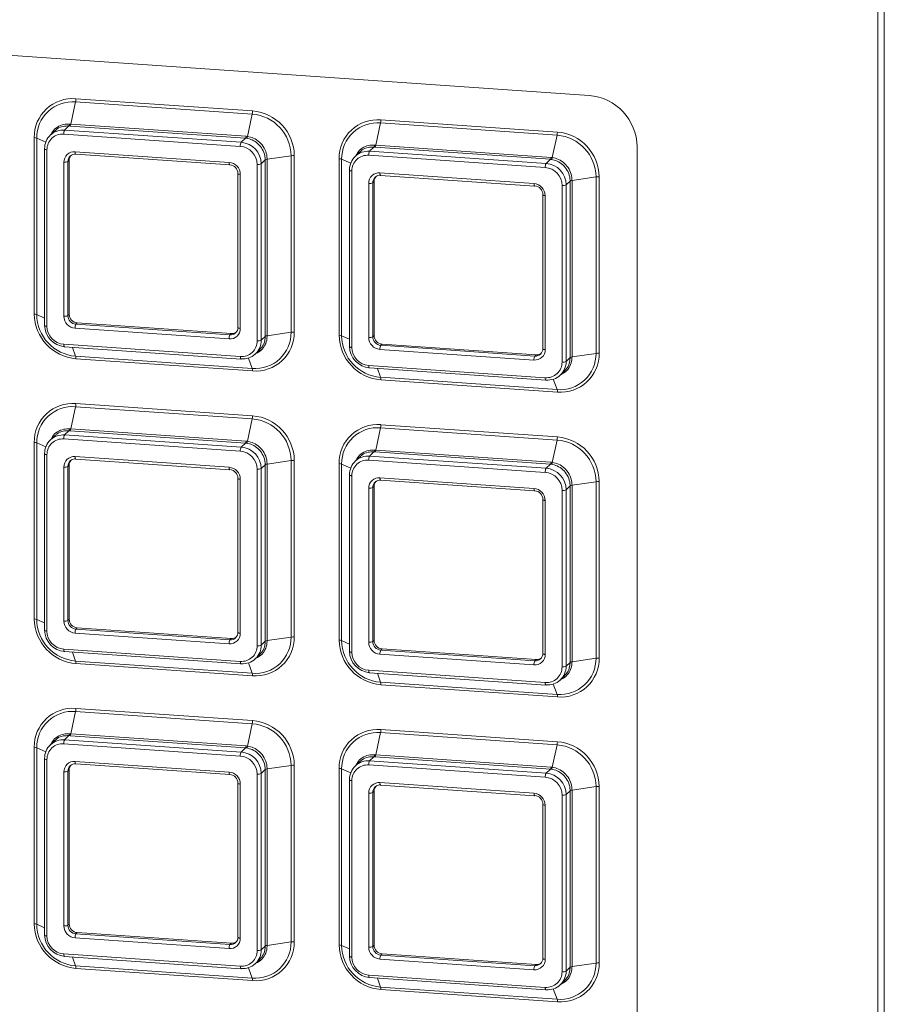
# Paper-space layout 'Sheet4' of a CAD drawing. Header units: millimetres. Extents: x 5 to 415, y 5 to 292.
# Tile 8 of 9: x 327 to 353, y 218 to 248. Entities that reach past the tile are written whole.
import ezdxf

# ---------------------------------------------------------------- set-up
doc = ezdxf.new("R2010")
doc.units = ezdxf.units.MM

psp = doc.layouts.new('Sheet4')

# ---------------------------------------------------------------- linework, layer by layer
at = {"color": 7, "linetype": 'Continuous', "lineweight": 15}
for p, q in [((352.688, 192.458), (352.688, 257.658)), ((352.494, 192.27), (352.494, 257.47)), ((343.801, 245.758), (317.721, 247.566)), ((328.351, 245.563), (328.209, 244.892)), ((333.664, 245.194), (328.351, 245.563)), ((328.361, 245.657), (333.673, 245.289)), ((333.664, 245.194), (333.521, 244.522)), ((328.15, 244.837), (328.02, 244.712)), ((328.186, 244.834), (328.15, 244.837)), ((328.177, 244.894), (328.209, 244.892)), ((333.462, 244.468), (328.186, 244.834)), ((328.209, 244.892), (333.485, 244.526)), ((337.528, 244.926), (337.385, 244.255)), ((342.84, 244.558), (337.528, 244.926)), ((337.537, 245.021), (342.85, 244.652)), ((327.722, 244.689), (327.586, 244.558)), ((333.307, 244.222), (327.995, 244.591)), ((328.02, 244.712), (333.333, 244.344)), ((342.84, 244.558), (342.697, 243.886)), ((327.103, 239.174), (327.103, 244.487)), ((327.179, 244.472), (327.179, 239.159)), ((333.462, 244.468), (333.333, 244.344)), ((337.353, 244.258), (337.385, 244.255)), ((337.385, 244.255), (342.661, 243.889)), ((327.413, 244.144), (327.413, 238.831)), ((327.487, 244.119), (327.487, 238.806)), ((328.333, 244.06), (332.969, 243.738)), ((328.352, 243.985), (332.988, 243.664)), ((334.836, 243.941), (334.114, 243.833)), ((334.836, 238.628), (334.836, 243.941)), ((334.931, 243.944), (334.931, 238.631)), ((336.898, 244.053), (336.763, 243.922)), ((342.483, 243.586), (337.171, 243.954)), ((337.326, 244.201), (337.197, 244.076)), ((337.197, 244.076), (342.509, 243.707)), ((337.362, 244.198), (337.326, 244.201)), ((342.638, 243.832), (337.362, 244.198)), ((345.25, 208.952), (345.25, 244.208)), ((327.995, 239.109), (327.995, 243.745)), ((328.156, 243.801), (328.117, 243.764)), ((328.117, 243.764), (328.117, 239.127)), ((328.156, 243.801), (328.156, 239.165)), ((333.814, 238.367), (333.814, 243.68)), ((334.056, 243.813), (333.937, 243.698)), ((333.937, 243.698), (333.937, 238.386)), ((334.056, 238.501), (334.056, 243.813)), ((334.114, 243.833), (334.114, 238.52)), ((336.28, 238.538), (336.28, 243.851)), ((336.356, 243.835), (336.356, 238.523)), ((342.638, 243.832), (342.509, 243.707)), ((333.233, 243.402), (333.233, 238.765)), ((333.307, 243.377), (333.307, 238.74)), ((336.59, 243.507), (336.59, 238.195)), ((336.664, 243.482), (336.664, 238.17)), ((337.509, 243.424), (342.145, 243.102)), ((337.528, 243.349), (342.164, 243.027)), ((337.171, 238.473), (337.171, 243.109)), ((337.332, 243.165), (337.293, 243.127)), ((337.293, 243.127), (337.293, 238.491)), ((337.332, 243.165), (337.332, 238.528)), ((342.991, 237.731), (342.991, 243.043)), ((343.232, 243.177), (343.113, 243.062)), ((343.113, 243.062), (343.113, 237.749)), ((343.232, 237.864), (343.232, 243.177)), ((344.012, 243.304), (343.291, 243.197)), ((343.291, 243.197), (343.291, 237.884)), ((344.012, 237.992), (344.012, 243.304)), ((344.107, 243.308), (344.107, 237.995)), ((342.409, 242.766), (342.409, 238.129)), ((342.483, 242.741), (342.483, 238.104)), ((328.156, 239.165), (328.117, 239.127)), ((328.397, 238.906), (328.359, 238.869)), ((328.397, 238.906), (333.034, 238.585)), ((332.969, 238.426), (328.333, 238.747)), ((328.359, 238.869), (332.995, 238.547)), ((334.836, 238.628), (334.114, 238.52)), ((333.034, 238.585), (332.995, 238.547)), ((334.056, 238.501), (333.937, 238.386)), ((337.332, 238.528), (337.293, 238.491)), ((327.995, 238.264), (333.307, 237.895)), ((328.014, 238.189), (333.326, 237.821)), ((333.767, 237.978), (333.889, 238.096)), ((342.145, 237.789), (337.509, 238.111)), ((337.574, 238.27), (337.535, 238.233)), ((337.535, 238.233), (342.171, 237.911)), ((337.574, 238.27), (342.21, 237.949)), ((328.351, 237.906), (333.664, 237.537)), ((333.673, 237.461), (328.361, 237.83)), ((342.21, 237.949), (342.171, 237.911)), ((343.232, 237.864), (343.113, 237.749)), ((344.012, 237.992), (343.291, 237.884)), ((337.171, 237.627), (342.483, 237.259)), ((337.19, 237.553), (342.502, 237.184)), ((342.944, 237.342), (343.066, 237.46)), ((337.528, 237.27), (342.84, 236.901)), ((342.85, 236.825), (337.537, 237.193)), ((328.351, 236.386), (328.209, 235.715)), ((333.664, 236.018), (328.351, 236.386)), ((328.361, 236.481), (333.673, 236.112)), ((333.664, 236.018), (333.521, 235.346)), ((328.15, 235.661), (328.02, 235.536)), ((328.186, 235.658), (328.15, 235.661)), ((328.177, 235.718), (328.209, 235.715)), ((333.462, 235.292), (328.186, 235.658)), ((328.209, 235.715), (333.485, 235.349)), ((337.528, 235.75), (337.385, 235.079)), ((342.84, 235.381), (337.528, 235.75)), ((337.537, 235.844), (342.85, 235.476)), ((327.722, 235.513), (327.586, 235.382)), ((333.307, 235.046), (327.995, 235.414)), ((328.02, 235.536), (333.333, 235.167)), ((342.84, 235.381), (342.697, 234.709)), ((327.103, 229.998), (327.103, 235.311)), ((327.179, 235.296), (327.179, 229.983)), ((333.462, 235.292), (333.333, 235.167)), ((337.353, 235.082), (337.385, 235.079)), ((337.385, 235.079), (342.661, 234.713)), ((327.413, 234.967), (327.413, 229.655)), ((327.487, 234.942), (327.487, 229.63)), ((328.333, 234.884), (332.969, 234.562)), ((328.352, 234.809), (332.988, 234.487)), ((334.836, 234.765), (334.114, 234.657)), ((334.836, 229.452), (334.836, 234.765)), ((334.931, 234.768), (334.931, 229.455)), ((336.898, 234.877), (336.763, 234.745)), ((342.483, 234.409), (337.171, 234.778)), ((337.326, 235.024), (337.197, 234.899)), ((337.197, 234.899), (342.509, 234.531)), ((337.362, 235.022), (337.326, 235.024)), ((342.638, 234.656), (337.362, 235.022)), ((327.995, 229.933), (327.995, 234.569)), ((328.156, 234.625), (328.117, 234.587)), ((328.117, 234.587), (328.117, 229.951)), ((328.156, 234.625), (328.156, 229.988)), ((333.814, 229.191), (333.814, 234.504)), ((334.056, 234.637), (333.937, 234.522)), ((333.937, 234.522), (333.937, 229.209)), ((334.056, 229.324), (334.056, 234.637)), ((334.114, 234.657), (334.114, 229.344)), ((336.28, 229.362), (336.28, 234.674)), ((336.356, 234.659), (336.356, 229.347)), ((342.638, 234.656), (342.509, 234.531)), ((333.233, 234.226), (333.233, 229.589)), ((333.307, 234.201), (333.307, 229.564)), ((336.59, 234.331), (336.59, 229.018)), ((336.664, 234.306), (336.664, 228.993)), ((337.509, 234.247), (342.145, 233.926)), ((337.528, 234.173), (342.164, 233.851)), ((337.171, 229.296), (337.171, 233.933)), ((337.332, 233.988), (337.293, 233.951)), ((337.293, 233.951), (337.293, 229.315)), ((337.332, 233.988), (337.332, 229.352)), ((342.991, 228.555), (342.991, 233.867)), ((343.232, 234.001), (343.113, 233.885)), ((343.113, 233.885), (343.113, 228.573)), ((343.232, 228.688), (343.232, 234.001)), ((344.012, 234.128), (343.291, 234.02)), ((343.291, 234.02), (343.291, 228.708)), ((344.012, 228.816), (344.012, 234.128)), ((344.107, 234.131), (344.107, 228.819)), ((342.409, 233.589), (342.409, 228.953)), ((342.483, 233.564), (342.483, 228.928)), ((328.156, 229.988), (328.117, 229.951)), ((328.397, 229.73), (328.359, 229.693)), ((328.397, 229.73), (333.034, 229.409)), ((332.969, 229.25), (328.333, 229.571)), ((328.359, 229.693), (332.995, 229.371)), ((333.034, 229.409), (332.995, 229.371)), ((334.836, 229.452), (334.114, 229.344)), ((334.056, 229.324), (333.937, 229.209)), ((337.332, 229.352), (337.293, 229.315)), ((327.995, 229.087), (333.307, 228.719)), ((328.014, 229.013), (333.326, 228.644)), ((333.767, 228.802), (333.889, 228.92)), ((342.145, 228.613), (337.509, 228.935)), ((337.574, 229.094), (337.535, 229.056)), ((337.535, 229.056), (342.171, 228.735)), ((337.574, 229.094), (342.21, 228.772)), ((344.012, 228.816), (343.291, 228.708)), ((328.351, 228.73), (333.664, 228.361)), ((333.673, 228.285), (328.361, 228.653)), ((342.21, 228.772), (342.171, 228.735)), ((343.232, 228.688), (343.113, 228.573)), ((337.171, 228.451), (342.483, 228.083)), ((337.19, 228.376), (342.502, 228.008)), ((342.944, 228.165), (343.066, 228.283)), ((337.528, 228.093), (342.84, 227.725)), ((342.85, 227.649), (337.537, 228.017)), ((328.351, 227.21), (328.209, 226.539)), ((333.664, 226.842), (328.351, 227.21)), ((328.361, 227.305), (333.673, 226.936)), ((333.664, 226.842), (333.521, 226.169)), ((328.15, 226.484), (328.02, 226.36)), ((328.186, 226.482), (328.15, 226.484)), ((328.177, 226.542), (328.209, 226.539)), ((333.462, 226.116), (328.186, 226.482)), ((328.209, 226.539), (333.485, 226.173)), ((337.528, 226.574), (337.385, 225.903)), ((342.84, 226.205), (337.528, 226.574)), ((337.537, 226.668), (342.85, 226.3)), ((327.722, 226.337), (327.586, 226.205)), ((333.307, 225.87), (327.995, 226.238)), ((328.02, 226.36), (333.333, 225.991)), ((342.84, 226.205), (342.697, 225.533)), ((327.103, 220.822), (327.103, 226.134)), ((327.179, 226.119), (327.179, 220.807)), ((333.462, 226.116), (333.333, 225.991)), ((337.353, 225.905), (337.385, 225.903)), ((337.385, 225.903), (342.661, 225.537)), ((327.413, 225.791), (327.413, 220.478)), ((327.487, 225.766), (327.487, 220.453)), ((328.333, 225.707), (332.969, 225.386)), ((328.352, 225.633), (332.988, 225.311)), ((334.836, 225.588), (334.114, 225.48)), ((334.836, 220.276), (334.836, 225.588)), ((334.931, 225.591), (334.931, 220.279)), ((336.898, 225.7), (336.763, 225.569)), ((342.483, 225.233), (337.171, 225.602)), ((337.326, 225.848), (337.197, 225.723)), ((337.197, 225.723), (342.509, 225.355)), ((337.362, 225.845), (337.326, 225.848)), ((342.638, 225.479), (337.362, 225.845)), ((327.995, 220.756), (327.995, 225.393)), ((328.156, 225.449), (328.117, 225.411)), ((328.117, 225.411), (328.117, 220.775)), ((328.156, 225.449), (328.156, 220.812)), ((333.814, 220.015), (333.814, 225.327)), ((334.056, 225.461), (333.937, 225.346)), ((333.937, 225.346), (333.937, 220.033)), ((334.056, 220.148), (334.056, 225.461)), ((334.114, 225.48), (334.114, 220.168)), ((336.28, 220.185), (336.28, 225.498)), ((336.356, 225.483), (336.356, 220.17)), ((342.638, 225.479), (342.509, 225.355)), ((333.233, 225.049), (333.233, 220.413)), ((333.307, 225.024), (333.307, 220.388)), ((336.59, 225.155), (336.59, 219.842)), ((336.664, 225.13), (336.664, 219.817)), ((337.509, 225.071), (342.145, 224.749)), ((337.528, 224.996), (342.164, 224.675)), ((337.171, 220.12), (337.171, 224.756)), ((337.332, 224.812), (337.293, 224.775)), ((337.293, 224.775), (337.293, 220.138)), ((337.332, 224.812), (337.332, 220.176)), ((342.991, 219.378), (342.991, 224.691)), ((343.232, 224.824), (343.113, 224.709)), ((343.113, 224.709), (343.113, 219.397)), ((343.232, 219.512), (343.232, 224.824)), ((344.012, 224.952), (343.291, 224.844)), ((343.291, 224.844), (343.291, 219.531)), ((344.012, 219.639), (344.012, 224.952)), ((344.107, 224.955), (344.107, 219.642)), ((342.409, 224.413), (342.409, 219.777)), ((342.483, 224.388), (342.483, 219.752)), ((328.156, 220.812), (328.117, 220.775)), ((328.397, 220.554), (328.359, 220.516)), ((328.359, 220.516), (332.995, 220.195)), ((328.397, 220.554), (333.034, 220.232)), ((332.969, 220.073), (328.333, 220.395)), ((333.034, 220.232), (332.995, 220.195)), ((334.836, 220.276), (334.114, 220.168)), ((334.056, 220.148), (333.937, 220.033)), ((337.332, 220.176), (337.293, 220.138)), ((327.995, 219.911), (333.307, 219.543)), ((328.014, 219.836), (333.326, 219.468)), ((333.767, 219.625), (333.889, 219.743)), ((342.145, 219.437), (337.509, 219.758)), ((337.574, 219.918), (337.535, 219.88)), ((337.535, 219.88), (342.171, 219.558)), ((337.574, 219.918), (342.21, 219.596)), ((344.012, 219.639), (343.291, 219.531)), ((328.351, 219.553), (333.664, 219.185)), ((333.673, 219.109), (328.361, 219.477)), ((342.21, 219.596), (342.171, 219.558)), ((343.232, 219.512), (343.113, 219.397)), ((337.171, 219.275), (342.483, 218.906)), ((337.19, 219.2), (342.502, 218.832)), ((342.944, 218.989), (343.066, 219.107)), ((337.528, 218.917), (342.84, 218.548)), ((342.85, 218.472), (337.537, 218.841))]:
    psp.add_line(p, q, dxfattribs=at)
at = {"color": 8, "linetype": 'Continuous', "lineweight": 15}
for p, q in [((327.179, 244.472), (327.452, 244.35)), ((336.356, 243.835), (336.628, 243.713)), ((327.179, 239.159), (327.413, 239.054)), ((336.356, 238.523), (336.59, 238.418)), ((328.351, 237.906), (328.255, 238.172)), ((333.664, 237.537), (333.551, 237.849)), ((337.528, 237.27), (337.431, 237.536)), ((342.84, 236.901), (342.727, 237.213)), ((327.179, 235.296), (327.452, 235.173)), ((336.356, 234.659), (336.628, 234.537)), ((327.179, 229.983), (327.413, 229.878)), ((336.356, 229.347), (336.59, 229.242)), ((328.351, 228.73), (328.255, 228.996)), ((333.664, 228.361), (333.551, 228.673)), ((337.528, 228.093), (337.431, 228.36)), ((342.84, 227.725), (342.727, 228.037)), ((327.179, 226.119), (327.452, 225.997)), ((336.356, 225.483), (336.628, 225.361)), ((327.179, 220.807), (327.413, 220.702)), ((336.356, 220.17), (336.59, 220.065)), ((328.351, 219.553), (328.255, 219.82)), ((333.664, 219.185), (333.551, 219.497)), ((337.528, 218.917), (337.431, 219.183)), ((342.84, 218.548), (342.727, 218.86))]:
    psp.add_line(p, q, dxfattribs=at)
at = {"color": 7, "linetype": 'Continuous', "lineweight": 15, "flags": 128}
for points in [[(327.417, 244.15), (327.414, 244.145), (327.413, 244.144)], [(332.988, 243.664), (332.99, 243.664), (332.995, 243.667)], [(333.236, 243.409), (333.233, 243.404), (333.233, 243.402)], [(336.593, 243.514), (336.59, 243.509), (336.59, 243.507)], [(342.164, 243.027), (342.166, 243.027), (342.171, 243.03)], [(342.413, 242.772), (342.41, 242.767), (342.409, 242.766)], [(333.326, 237.821), (333.328, 237.821), (333.333, 237.824)], [(342.502, 237.184), (342.504, 237.184), (342.509, 237.187)], [(327.417, 234.974), (327.414, 234.969), (327.413, 234.967)], [(332.988, 234.487), (332.99, 234.488), (332.995, 234.491)], [(333.236, 234.232), (333.233, 234.227), (333.233, 234.226)], [(336.593, 234.338), (336.59, 234.333), (336.59, 234.331)], [(342.164, 233.851), (342.166, 233.851), (342.171, 233.854)], [(342.413, 233.596), (342.41, 233.591), (342.409, 233.589)], [(333.326, 228.644), (333.328, 228.644), (333.333, 228.647)], [(342.502, 228.008), (342.504, 228.008), (342.509, 228.011)], [(327.413, 225.791), (327.414, 225.793), (327.417, 225.798)], [(332.988, 225.311), (332.99, 225.311), (332.995, 225.314)], [(333.236, 225.056), (333.233, 225.051), (333.233, 225.049)], [(336.593, 225.161), (336.59, 225.156), (336.59, 225.155)], [(342.164, 224.675), (342.166, 224.675), (342.171, 224.678)], [(342.413, 224.42), (342.41, 224.415), (342.409, 224.413)], [(333.333, 219.471), (333.328, 219.468), (333.326, 219.468)], [(342.502, 218.832), (342.504, 218.832), (342.509, 218.835)]]:
    psp.add_lwpolyline(points, dxfattribs=at)
at = {"color": 8, "linetype": 'Continuous', "lineweight": 15, "flags": 128}
for points in [[(327.413, 244.144), (327.414, 244.14), (327.419, 244.135), (327.427, 244.131), (327.438, 244.127), (327.452, 244.123), (327.469, 244.12), (327.487, 244.119)], [(328.333, 244.06), (328.333, 244.042), (328.335, 244.025), (328.337, 244.011), (328.34, 243.999), (328.344, 243.991), (328.349, 243.986), (328.352, 243.985)], [(332.969, 243.738), (332.97, 243.72), (332.971, 243.703), (332.973, 243.689), (332.977, 243.677), (332.981, 243.669), (332.985, 243.665), (332.988, 243.664)], [(333.233, 243.402), (333.234, 243.399), (333.238, 243.394), (333.246, 243.389), (333.258, 243.385), (333.272, 243.381), (333.289, 243.379), (333.307, 243.377)], [(336.59, 243.507), (336.591, 243.504), (336.595, 243.499), (336.603, 243.494), (336.614, 243.49), (336.629, 243.487), (336.645, 243.484), (336.664, 243.482)], [(337.509, 243.424), (337.509, 243.405), (337.511, 243.389), (337.513, 243.374), (337.517, 243.363), (337.52, 243.354), (337.525, 243.35), (337.528, 243.349)], [(342.145, 243.102), (342.146, 243.084), (342.147, 243.067), (342.15, 243.053), (342.153, 243.041), (342.157, 243.033), (342.161, 243.028), (342.164, 243.027)], [(342.409, 242.766), (342.41, 242.762), (342.415, 242.757), (342.423, 242.753), (342.434, 242.748), (342.448, 242.745), (342.465, 242.742), (342.483, 242.741)], [(327.413, 238.831), (327.414, 238.828), (327.419, 238.823), (327.427, 238.818), (327.438, 238.814), (327.452, 238.81), (327.469, 238.808), (327.487, 238.806)], [(333.233, 238.765), (333.234, 238.762), (333.238, 238.757), (333.246, 238.753), (333.258, 238.748), (333.272, 238.745), (333.289, 238.742), (333.307, 238.74)], [(327.995, 238.264), (327.995, 238.245), (327.997, 238.229), (327.999, 238.214), (328.002, 238.203), (328.006, 238.195), (328.011, 238.19), (328.014, 238.189)], [(336.59, 238.195), (336.591, 238.191), (336.595, 238.186), (336.603, 238.182), (336.614, 238.178), (336.629, 238.174), (336.645, 238.171), (336.664, 238.17)], [(342.409, 238.129), (342.41, 238.126), (342.415, 238.121), (342.423, 238.116), (342.434, 238.112), (342.448, 238.109), (342.465, 238.106), (342.483, 238.104)], [(333.307, 237.895), (333.308, 237.877), (333.309, 237.86), (333.312, 237.846), (333.315, 237.834), (333.319, 237.826), (333.323, 237.822), (333.326, 237.821)], [(337.171, 237.627), (337.171, 237.609), (337.173, 237.592), (337.175, 237.578), (337.178, 237.566), (337.182, 237.558), (337.187, 237.554), (337.19, 237.553)], [(342.483, 237.259), (342.484, 237.241), (342.485, 237.224), (342.488, 237.209), (342.491, 237.198), (342.495, 237.19), (342.499, 237.185), (342.502, 237.184)], [(327.413, 234.967), (327.414, 234.964), (327.419, 234.959), (327.427, 234.954), (327.438, 234.95), (327.452, 234.947), (327.469, 234.944), (327.487, 234.942)], [(328.333, 234.884), (328.333, 234.865), (328.335, 234.849), (328.337, 234.834), (328.34, 234.823), (328.344, 234.814), (328.349, 234.81), (328.352, 234.809)], [(332.969, 234.562), (332.97, 234.544), (332.971, 234.527), (332.973, 234.513), (332.977, 234.501), (332.981, 234.493), (332.985, 234.488), (332.988, 234.487)], [(333.233, 234.226), (333.234, 234.222), (333.238, 234.217), (333.246, 234.213), (333.258, 234.209), (333.272, 234.205), (333.289, 234.202), (333.307, 234.201)], [(336.59, 234.331), (336.591, 234.328), (336.595, 234.323), (336.603, 234.318), (336.614, 234.314), (336.629, 234.31), (336.645, 234.308), (336.664, 234.306)], [(337.509, 234.247), (337.509, 234.229), (337.511, 234.212), (337.513, 234.198), (337.517, 234.186), (337.52, 234.178), (337.525, 234.174), (337.528, 234.173)], [(342.145, 233.926), (342.146, 233.907), (342.147, 233.891), (342.15, 233.876), (342.153, 233.865), (342.157, 233.857), (342.161, 233.852), (342.164, 233.851)], [(342.409, 233.589), (342.41, 233.586), (342.415, 233.581), (342.423, 233.576), (342.434, 233.572), (342.448, 233.569), (342.465, 233.566), (342.483, 233.564)], [(327.413, 229.655), (327.414, 229.651), (327.419, 229.646), (327.427, 229.642), (327.438, 229.638), (327.452, 229.634), (327.469, 229.632), (327.487, 229.63)], [(333.233, 229.589), (333.234, 229.586), (333.238, 229.581), (333.246, 229.576), (333.258, 229.572), (333.272, 229.569), (333.289, 229.566), (333.307, 229.564)], [(327.995, 229.087), (327.995, 229.069), (327.997, 229.052), (327.999, 229.038), (328.002, 229.026), (328.006, 229.018), (328.011, 229.014), (328.014, 229.013)], [(336.59, 229.018), (336.591, 229.015), (336.595, 229.01), (336.603, 229.005), (336.614, 229.001), (336.629, 228.998), (336.645, 228.995), (336.664, 228.993)], [(342.409, 228.953), (342.41, 228.949), (342.415, 228.945), (342.423, 228.94), (342.434, 228.936), (342.448, 228.932), (342.465, 228.93), (342.483, 228.928)], [(333.307, 228.719), (333.308, 228.701), (333.309, 228.684), (333.312, 228.67), (333.315, 228.658), (333.319, 228.65), (333.323, 228.645), (333.326, 228.644)], [(337.171, 228.451), (337.171, 228.433), (337.173, 228.416), (337.175, 228.402), (337.178, 228.39), (337.182, 228.382), (337.187, 228.377), (337.19, 228.376)], [(342.483, 228.083), (342.484, 228.064), (342.485, 228.048), (342.488, 228.033), (342.491, 228.022), (342.495, 228.013), (342.499, 228.009), (342.502, 228.008)], [(327.487, 225.766), (327.469, 225.768), (327.452, 225.77), (327.438, 225.774), (327.427, 225.778), (327.419, 225.783), (327.414, 225.788), (327.413, 225.791)], [(328.333, 225.707), (328.333, 225.689), (328.335, 225.672), (328.337, 225.658), (328.34, 225.646), (328.344, 225.638), (328.349, 225.634), (328.352, 225.633)], [(332.969, 225.386), (332.97, 225.368), (332.971, 225.351), (332.973, 225.336), (332.977, 225.325), (332.981, 225.317), (332.985, 225.312), (332.988, 225.311)], [(333.233, 225.049), (333.234, 225.046), (333.238, 225.041), (333.246, 225.036), (333.258, 225.032), (333.272, 225.029), (333.289, 225.026), (333.307, 225.024)], [(336.59, 225.155), (336.591, 225.151), (336.595, 225.146), (336.603, 225.142), (336.614, 225.138), (336.629, 225.134), (336.645, 225.131), (336.664, 225.13)], [(337.509, 225.071), (337.509, 225.053), (337.511, 225.036), (337.513, 225.022), (337.517, 225.01), (337.52, 225.002), (337.525, 224.997), (337.528, 224.996)], [(342.145, 224.749), (342.146, 224.731), (342.147, 224.714), (342.15, 224.7), (342.153, 224.689), (342.157, 224.68), (342.161, 224.676), (342.164, 224.675)], [(342.409, 224.413), (342.41, 224.41), (342.415, 224.405), (342.423, 224.4), (342.434, 224.396), (342.448, 224.392), (342.465, 224.39), (342.483, 224.388)], [(327.487, 220.453), (327.469, 220.455), (327.452, 220.458), (327.438, 220.461), (327.427, 220.465), (327.419, 220.47), (327.414, 220.475), (327.413, 220.478)], [(333.233, 220.413), (333.234, 220.41), (333.238, 220.405), (333.246, 220.4), (333.258, 220.396), (333.272, 220.392), (333.289, 220.39), (333.307, 220.388)], [(336.59, 219.842), (336.591, 219.839), (336.595, 219.834), (336.603, 219.829), (336.614, 219.825), (336.629, 219.822), (336.645, 219.819), (336.664, 219.817)], [(342.409, 219.777), (342.41, 219.773), (342.415, 219.768), (342.423, 219.764), (342.434, 219.759), (342.448, 219.756), (342.465, 219.753), (342.483, 219.752)], [(337.171, 219.275), (337.171, 219.256), (337.173, 219.24), (337.175, 219.225), (337.178, 219.214), (337.182, 219.206), (337.187, 219.201), (337.19, 219.2)], [(342.483, 218.906), (342.484, 218.888), (342.485, 218.871), (342.488, 218.857), (342.491, 218.845), (342.495, 218.837), (342.499, 218.833), (342.502, 218.832)]]:
    psp.add_lwpolyline(points, dxfattribs=at)
at = {"color": 7, "linetype": 'Continuous', "lineweight": 15}
for centre, radius, start, end in [((343.677, 244.189), 1.573, 0.69, 85.4711), ((328.264, 244.5), 1.161, 85.2232, 180.6624), ((328.261, 244.484), 1.082, 85.2232, 180.6624), ((327.892, 245.656), 0.469, 348.4632, 0.0882), ((333.204, 245.288), 0.469, 348.4632, 0.0882), ((333.563, 243.925), 1.273, 0.69, 85.4711), ((333.566, 243.928), 1.365, 0.69, 85.4711), ((328.063, 244.913), 0.115, 318.6994, 350.5899), ((328.083, 244.908), 0.126, 324.1216, 352.4612), ((337.44, 243.864), 1.161, 85.2232, 180.6624), ((337.438, 243.848), 1.082, 85.2232, 180.6624), ((337.068, 245.02), 0.469, 348.4632, 0.0882), ((327.974, 244.157), 0.557, 85.2232, 180.6624), ((327.956, 244.124), 0.468, 85.2232, 180.6624), ((328.216, 244.607), 0.222, 151.6924, 184.2746), ((333.36, 244.542), 0.126, 324.1216, 352.4612), ((342.381, 244.652), 0.469, 348.4632, 0.0882), ((342.74, 243.289), 1.273, 0.69, 85.4711), ((342.742, 243.291), 1.365, 0.69, 85.4711), ((327.095, 244.245), 0.242, 69.5754, 87.9591), ((333.528, 244.239), 0.222, 151.6924, 184.2746), ((333.281, 243.69), 0.656, 0.69, 85.4711), ((333.401, 244.547), 0.123, 318.0155, 348.103), ((337.239, 244.277), 0.115, 318.6994, 350.5899), ((337.26, 244.272), 0.126, 324.1216, 352.4612), ((328.307, 243.749), 0.312, 85.2232, 180.6624), ((328.34, 243.766), 0.223, 85.2232, 180.6624), ((328.382, 243.803), 0.226, 141.3665, 180.4379), ((333.264, 243.673), 0.551, 0.69, 85.4711), ((334.899, 243.493), 0.452, 85.9221, 97.981), ((337.15, 243.52), 0.557, 85.2232, 180.6624), ((337.132, 243.488), 0.468, 85.2232, 180.6624), ((337.392, 243.971), 0.222, 151.6924, 184.2746), ((328.026, 243.955), 0.212, 261.5, 295.4976), ((332.94, 243.373), 0.367, 0.69, 85.4711), ((332.974, 243.405), 0.262, 0.69, 85.4711), ((333.846, 243.889), 0.212, 261.5, 295.4976), ((334.122, 243.713), 0.12, 93.7944, 123.484), ((336.271, 243.608), 0.242, 69.5754, 87.9591), ((342.704, 243.602), 0.222, 151.6924, 184.2746), ((342.458, 243.054), 0.656, 0.69, 85.4711), ((342.536, 243.906), 0.126, 324.1216, 352.4612), ((342.577, 243.911), 0.123, 318.0155, 348.103), ((337.483, 243.113), 0.312, 85.2232, 180.6624), ((337.516, 243.13), 0.223, 85.2232, 180.6624), ((342.44, 243.037), 0.551, 0.69, 85.4711), ((337.202, 243.318), 0.212, 261.5, 295.4976), ((337.559, 243.167), 0.226, 141.3665, 180.4379), ((342.116, 242.736), 0.367, 0.69, 85.4711), ((343.022, 243.253), 0.212, 261.5, 295.4976), ((343.298, 243.077), 0.12, 93.7944, 123.484), ((344.075, 242.857), 0.452, 85.9221, 97.981), ((342.151, 242.769), 0.262, 0.69, 85.4711), ((328.469, 239.191), 1.365, 180.69, 265.4711), ((327.095, 238.932), 0.242, 69.5754, 87.9591), ((328.452, 239.175), 1.273, 180.69, 265.4711), ((328.026, 239.318), 0.212, 261.5, 295.4976), ((328.362, 239.113), 0.367, 180.69, 265.4711), ((328.379, 239.13), 0.262, 180.69, 265.4711), ((328.418, 239.168), 0.262, 180.69, 265.4711), ((328.072, 238.846), 0.656, 180.69, 265.4711), ((328.038, 238.813), 0.551, 180.69, 265.4711), ((328.554, 238.764), 0.222, 151.6924, 184.2746), ((332.995, 238.737), 0.312, 265.2232, 0.6624), ((333.014, 238.77), 0.223, 265.2232, 0.6624), ((333.051, 238.812), 0.227, 265.5602, 306.5935), ((333.754, 238.616), 1.082, 265.2232, 0.6624), ((333.77, 238.618), 1.161, 265.2232, 0.6624), ((334.899, 238.181), 0.452, 85.9221, 97.981), ((333.19, 238.442), 0.222, 151.6924, 184.2746), ((333.346, 238.362), 0.468, 265.2232, 0.6624), ((333.379, 238.379), 0.557, 265.2232, 0.6624), ((333.846, 238.577), 0.212, 261.5, 295.4976), ((334.122, 238.401), 0.12, 93.7944, 123.484), ((337.645, 238.554), 1.365, 180.69, 265.4711), ((336.271, 238.296), 0.242, 69.5754, 87.9591), ((337.628, 238.538), 1.273, 180.69, 265.4711), ((337.202, 238.682), 0.212, 261.5, 295.4976), ((337.538, 238.477), 0.367, 180.69, 265.4711), ((337.556, 238.494), 0.262, 180.69, 265.4711), ((337.594, 238.532), 0.262, 180.69, 265.4711), ((337.249, 238.209), 0.656, 180.69, 265.4711), ((337.214, 238.176), 0.551, 180.69, 265.4711), ((337.73, 238.128), 0.222, 151.6924, 184.2746), ((342.171, 238.101), 0.312, 265.2232, 0.6624), ((342.19, 238.133), 0.223, 265.2232, 0.6624), ((328.116, 237.838), 0.245, 358.0666, 16.1062), ((342.366, 237.806), 0.222, 151.6924, 184.2746), ((342.228, 238.175), 0.227, 265.5602, 306.5935), ((342.522, 237.725), 0.468, 265.2232, 0.6624), ((342.556, 237.743), 0.557, 265.2232, 0.6624), ((342.93, 237.979), 1.082, 265.2232, 0.6624), ((342.946, 237.982), 1.161, 265.2232, 0.6624), ((343.022, 237.94), 0.212, 261.5, 295.4976), ((343.298, 237.764), 0.12, 93.7944, 123.484), ((344.075, 237.544), 0.452, 85.9221, 97.981), ((333.429, 237.47), 0.245, 358.0666, 16.1062), ((337.292, 237.202), 0.245, 358.0666, 16.1062), ((342.605, 236.833), 0.245, 358.0666, 16.1062), ((328.264, 235.324), 1.161, 85.2232, 180.6624), ((328.261, 235.308), 1.082, 85.2232, 180.6624), ((327.892, 236.48), 0.469, 348.4632, 0.0882), ((333.204, 236.112), 0.469, 348.4632, 0.0882), ((333.563, 234.749), 1.273, 0.69, 85.4711), ((333.566, 234.751), 1.365, 0.69, 85.4711), ((328.063, 235.737), 0.115, 318.6994, 350.5899), ((328.083, 235.732), 0.126, 324.1216, 352.4612), ((337.44, 234.688), 1.161, 85.2232, 180.6624), ((337.438, 234.672), 1.082, 85.2232, 180.6624), ((337.068, 235.844), 0.469, 348.4632, 0.0882), ((327.974, 234.98), 0.557, 85.2232, 180.6624), ((327.956, 234.948), 0.468, 85.2232, 180.6624), ((328.216, 235.431), 0.222, 151.6924, 184.2746), ((333.36, 235.366), 0.126, 324.1216, 352.4612), ((333.401, 235.371), 0.123, 318.0155, 348.103), ((342.381, 235.475), 0.469, 348.4632, 0.0882), ((342.74, 234.113), 1.273, 0.69, 85.4711), ((342.742, 234.115), 1.365, 0.69, 85.4711), ((327.095, 235.069), 0.242, 69.5754, 87.9591), ((333.528, 235.062), 0.222, 151.6924, 184.2746), ((333.264, 234.497), 0.551, 0.69, 85.4711), ((333.281, 234.514), 0.656, 0.69, 85.4711), ((337.239, 235.1), 0.115, 318.6994, 350.5899), ((337.26, 235.096), 0.126, 324.1216, 352.4612), ((328.307, 234.573), 0.312, 85.2232, 180.6624), ((328.34, 234.59), 0.223, 85.2232, 180.6624), ((328.382, 234.627), 0.226, 141.3665, 180.4379), ((334.899, 234.317), 0.452, 85.9221, 97.981), ((337.15, 234.344), 0.557, 85.2232, 180.6624), ((337.132, 234.311), 0.468, 85.2232, 180.6624), ((337.392, 234.794), 0.222, 151.6924, 184.2746), ((328.026, 234.779), 0.212, 261.5, 295.4976), ((332.94, 234.196), 0.367, 0.69, 85.4711), ((332.974, 234.229), 0.262, 0.69, 85.4711), ((333.846, 234.713), 0.212, 261.5, 295.4976), ((334.122, 234.537), 0.12, 93.7944, 123.484), ((336.271, 234.432), 0.242, 69.5754, 87.9591), ((342.704, 234.426), 0.222, 151.6924, 184.2746), ((342.458, 233.878), 0.656, 0.69, 85.4711), ((342.536, 234.73), 0.126, 324.1216, 352.4612), ((342.577, 234.735), 0.123, 318.0155, 348.103), ((337.483, 233.936), 0.312, 85.2232, 180.6624), ((337.516, 233.954), 0.223, 85.2232, 180.6624), ((342.44, 233.861), 0.551, 0.69, 85.4711), ((337.202, 234.142), 0.212, 261.5, 295.4976), ((337.559, 233.99), 0.226, 141.3665, 180.4379), ((342.116, 233.56), 0.367, 0.69, 85.4711), ((342.151, 233.593), 0.262, 0.69, 85.4711), ((343.022, 234.077), 0.212, 261.5, 295.4976), ((343.298, 233.901), 0.12, 93.7944, 123.484), ((344.075, 233.681), 0.452, 85.9221, 97.981), ((328.469, 230.014), 1.365, 180.69, 265.4711), ((327.095, 229.756), 0.242, 69.5754, 87.9591), ((328.452, 229.998), 1.273, 180.69, 265.4711), ((328.026, 230.142), 0.212, 261.5, 295.4976), ((328.362, 229.937), 0.367, 180.69, 265.4711), ((328.379, 229.954), 0.262, 180.69, 265.4711), ((328.418, 229.992), 0.262, 180.69, 265.4711), ((328.072, 229.669), 0.656, 180.69, 265.4711), ((328.038, 229.636), 0.551, 180.69, 265.4711), ((328.554, 229.588), 0.222, 151.6924, 184.2746), ((332.995, 229.561), 0.312, 265.2232, 0.6624), ((333.014, 229.593), 0.223, 265.2232, 0.6624), ((333.051, 229.635), 0.227, 265.5602, 306.5935), ((333.754, 229.439), 1.082, 265.2232, 0.6624), ((333.77, 229.442), 1.161, 265.2232, 0.6624), ((334.899, 229.005), 0.452, 85.9221, 97.981), ((333.19, 229.266), 0.222, 151.6924, 184.2746), ((333.346, 229.186), 0.468, 265.2232, 0.6624), ((333.379, 229.203), 0.557, 265.2232, 0.6624), ((333.846, 229.4), 0.212, 261.5, 295.4976), ((334.122, 229.224), 0.12, 93.7944, 123.484), ((337.645, 229.378), 1.365, 180.69, 265.4711), ((336.271, 229.12), 0.242, 69.5754, 87.9591), ((337.628, 229.362), 1.273, 180.69, 265.4711), ((337.202, 229.506), 0.212, 261.5, 295.4976), ((337.538, 229.301), 0.367, 180.69, 265.4711), ((337.556, 229.318), 0.262, 180.69, 265.4711), ((337.594, 229.355), 0.262, 180.69, 265.4711), ((337.249, 229.033), 0.656, 180.69, 265.4711), ((337.214, 229), 0.551, 180.69, 265.4711), ((337.73, 228.951), 0.222, 151.6924, 184.2746), ((342.171, 228.924), 0.312, 265.2232, 0.6624), ((342.19, 228.957), 0.223, 265.2232, 0.6624), ((342.228, 228.999), 0.227, 265.5602, 306.5935), ((342.93, 228.803), 1.082, 265.2232, 0.6624), ((342.946, 228.805), 1.161, 265.2232, 0.6624), ((344.075, 228.368), 0.452, 85.9221, 97.981), ((328.116, 228.662), 0.245, 358.0666, 16.1062), ((342.366, 228.63), 0.222, 151.6924, 184.2746), ((342.522, 228.549), 0.468, 265.2232, 0.6624), ((342.556, 228.566), 0.557, 265.2232, 0.6624), ((343.022, 228.764), 0.212, 261.5, 295.4976), ((343.298, 228.588), 0.12, 93.7944, 123.484), ((333.429, 228.293), 0.245, 358.0666, 16.1062), ((337.292, 228.025), 0.245, 358.0666, 16.1062), ((342.605, 227.657), 0.245, 358.0666, 16.1062), ((328.264, 226.148), 1.161, 85.2232, 180.6624), ((328.261, 226.132), 1.082, 85.2232, 180.6624), ((327.892, 227.304), 0.469, 348.4632, 0.0882), ((333.204, 226.935), 0.469, 348.4632, 0.0882), ((333.563, 225.573), 1.273, 0.69, 85.4711), ((333.566, 225.575), 1.365, 0.69, 85.4711), ((328.063, 226.56), 0.115, 318.6994, 350.5899), ((328.083, 226.556), 0.126, 324.1216, 352.4612), ((337.44, 225.511), 1.161, 85.2232, 180.6624), ((337.438, 225.495), 1.082, 85.2232, 180.6624), ((337.068, 226.667), 0.469, 348.4632, 0.0882), ((327.974, 225.804), 0.557, 85.2232, 180.6624), ((327.956, 225.771), 0.468, 85.2232, 180.6624), ((328.216, 226.254), 0.222, 151.6924, 184.2746), ((333.36, 226.19), 0.126, 324.1216, 352.4612), ((333.401, 226.195), 0.123, 318.0155, 348.103), ((342.381, 226.299), 0.469, 348.4632, 0.0882), ((342.74, 224.937), 1.273, 0.69, 85.4711), ((342.742, 224.939), 1.365, 0.69, 85.4711), ((327.095, 225.892), 0.242, 69.5754, 87.9591), ((333.528, 225.886), 0.222, 151.6924, 184.2746), ((333.264, 225.321), 0.551, 0.69, 85.4711), ((333.281, 225.338), 0.656, 0.69, 85.4711), ((337.239, 225.924), 0.115, 318.6994, 350.5899), ((337.26, 225.919), 0.126, 324.1216, 352.4612), ((328.307, 225.396), 0.312, 85.2232, 180.6624), ((328.34, 225.414), 0.223, 85.2232, 180.6624), ((328.382, 225.45), 0.226, 141.3665, 180.4379), ((334.899, 225.141), 0.452, 85.9221, 97.981), ((337.15, 225.168), 0.557, 85.2232, 180.6624), ((337.132, 225.135), 0.468, 85.2232, 180.6624), ((337.392, 225.618), 0.222, 151.6924, 184.2746), ((328.026, 225.602), 0.212, 261.5, 295.4976), ((332.94, 225.02), 0.367, 0.69, 85.4711), ((332.974, 225.053), 0.262, 0.69, 85.4711), ((333.846, 225.537), 0.212, 261.5, 295.4976), ((334.122, 225.361), 0.12, 93.7944, 123.484), ((336.271, 225.256), 0.242, 69.5754, 87.9591), ((342.704, 225.25), 0.222, 151.6924, 184.2746), ((342.458, 224.701), 0.656, 0.69, 85.4711), ((342.536, 225.553), 0.126, 324.1216, 352.4612), ((342.577, 225.558), 0.123, 318.0155, 348.103), ((337.483, 224.76), 0.312, 85.2232, 180.6624), ((337.516, 224.777), 0.223, 85.2232, 180.6624), ((342.44, 224.684), 0.551, 0.69, 85.4711), ((337.202, 224.966), 0.212, 261.5, 295.4976), ((337.559, 224.814), 0.226, 141.3665, 180.4379), ((342.116, 224.384), 0.367, 0.69, 85.4711), ((342.151, 224.417), 0.262, 0.69, 85.4711), ((343.022, 224.9), 0.212, 261.5, 295.4976), ((343.298, 224.724), 0.12, 93.7944, 123.484), ((344.075, 224.504), 0.452, 85.9221, 97.981), ((328.469, 220.838), 1.365, 180.69, 265.4711), ((327.095, 220.58), 0.242, 69.5754, 87.9591), ((328.452, 220.822), 1.273, 180.69, 265.4711), ((328.026, 220.966), 0.212, 261.5, 295.4976), ((328.362, 220.761), 0.367, 180.69, 265.4711), ((328.379, 220.778), 0.262, 180.69, 265.4711), ((328.418, 220.815), 0.262, 180.69, 265.4711), ((328.554, 220.411), 0.222, 151.6924, 184.2746), ((328.072, 220.493), 0.656, 180.69, 265.4711), ((328.038, 220.46), 0.551, 180.69, 265.4711), ((332.995, 220.384), 0.312, 265.2232, 0.6624), ((333.014, 220.417), 0.223, 265.2232, 0.6624), ((333.051, 220.459), 0.227, 265.5602, 306.5935), ((333.754, 220.263), 1.082, 265.2232, 0.6624), ((333.77, 220.265), 1.161, 265.2232, 0.6624), ((334.899, 219.828), 0.452, 85.9221, 97.981), ((333.19, 220.09), 0.222, 151.6924, 184.2746), ((333.346, 220.009), 0.468, 265.2232, 0.6624), ((333.379, 220.027), 0.557, 265.2232, 0.6624), ((333.846, 220.224), 0.212, 261.5, 295.4976), ((334.122, 220.048), 0.12, 93.7944, 123.484), ((337.645, 220.202), 1.365, 180.69, 265.4711), ((336.271, 219.943), 0.242, 69.5754, 87.9591), ((337.628, 220.186), 1.273, 180.69, 265.4711), ((337.202, 220.329), 0.212, 261.5, 295.4976), ((337.538, 220.124), 0.367, 180.69, 265.4711), ((337.556, 220.141), 0.262, 180.69, 265.4711), ((337.594, 220.179), 0.262, 180.69, 265.4711), ((337.249, 219.857), 0.656, 180.69, 265.4711), ((337.214, 219.824), 0.551, 180.69, 265.4711), ((337.73, 219.775), 0.222, 151.6924, 184.2746), ((342.171, 219.748), 0.312, 265.2232, 0.6624), ((342.19, 219.781), 0.223, 265.2232, 0.6624), ((342.228, 219.823), 0.227, 265.5602, 306.5935), ((342.93, 219.627), 1.082, 265.2232, 0.6624), ((342.946, 219.629), 1.161, 265.2232, 0.6624), ((344.075, 219.192), 0.452, 85.9221, 97.981), ((328.116, 219.485), 0.245, 358.0666, 16.1062), ((342.366, 219.453), 0.222, 151.6924, 184.2746), ((342.522, 219.373), 0.468, 265.2232, 0.6624), ((342.556, 219.39), 0.557, 265.2232, 0.6624), ((343.022, 219.588), 0.212, 261.5, 295.4976), ((343.298, 219.412), 0.12, 93.7944, 123.484), ((333.429, 219.117), 0.245, 358.0666, 16.1062), ((337.292, 218.849), 0.245, 358.0666, 16.1062), ((342.605, 218.481), 0.245, 358.0666, 16.1062)]:
    psp.add_arc(centre, radius, start, end, dxfattribs=at)
at = {"color": 8, "linetype": 'Continuous', "lineweight": 15}
for centre in [(328.086, 219.894), (333.398, 219.526)]:
    psp.add_arc(centre, 0.0926, 169.6217, 218.8448, dxfattribs=at)
at = {"color": 7, "linetype": 'Continuous', "lineweight": 15}
for centre, major_axis, ratio, start_param, end_param in [((333.291, 243.614), (0.369, 0.87), 0.750021, 0.203113, 0.253134), ((333.268, 243.677), (0.341, 0.755), 0.708345, 0.207189, 0.25721), ((342.444, 243.041), (0.341, 0.755), 0.708345, 0.207189, 0.25721), ((342.467, 242.977), (0.369, 0.87), 0.750021, 0.203113, 0.253134), ((333.291, 234.437), (0.369, 0.87), 0.750021, 0.203113, 0.253134), ((333.268, 234.501), (0.341, 0.755), 0.708345, 0.207189, 0.25721), ((342.444, 233.864), (0.341, 0.755), 0.708345, 0.207189, 0.25721), ((342.467, 233.801), (0.369, 0.87), 0.750021, 0.203113, 0.253134), ((333.291, 225.261), (0.369, 0.87), 0.750021, 0.203113, 0.253134), ((333.268, 225.324), (0.341, 0.755), 0.708345, 0.207189, 0.25721), ((342.444, 224.688), (0.341, 0.755), 0.708345, 0.207189, 0.25721), ((342.467, 224.625), (0.369, 0.87), 0.750021, 0.203113, 0.253134)]:
    psp.add_ellipse(centre, major_axis=major_axis, ratio=ratio, start_param=start_param, end_param=end_param, dxfattribs=at)
at = {"color": 8, "linetype": 'Continuous', "lineweight": 15}
for points, knots in [([(327.62, 244.591), (327.63, 244.615), (327.668, 244.704), (327.797, 244.812), (327.98, 244.895), (328.114, 244.895), (328.177, 244.894)], [0, 0, 0, 0, 0.11464, 0.42225, 0.729645, 1, 1, 1, 1]), ([(336.797, 243.954), (336.807, 243.979), (336.844, 244.067), (336.973, 244.175), (337.157, 244.259), (337.29, 244.258), (337.353, 244.258)], [0, 0, 0, 0, 0.1146404, 0.4222503, 0.7296455, 1, 1, 1, 1]), ([(334.114, 238.52), (334.112, 238.476), (334.104, 238.361), (334.032, 238.191), (333.908, 238.046), (333.798, 238), (333.752, 237.98)], [0, 0, 0, 0, 0.18635, 0.483493, 0.781464, 1, 1, 1, 1]), ([(343.291, 237.884), (343.288, 237.84), (343.281, 237.724), (343.208, 237.555), (343.084, 237.409), (342.975, 237.364), (342.928, 237.344)], [0, 0, 0, 0, 0.18635, 0.483493, 0.781464, 1, 1, 1, 1]), ([(327.62, 235.415), (327.63, 235.439), (327.668, 235.527), (327.797, 235.635), (327.98, 235.719), (328.114, 235.718), (328.177, 235.718)], [0, 0, 0, 0, 0.11464, 0.42225, 0.729645, 1, 1, 1, 1]), ([(336.797, 234.778), (336.807, 234.802), (336.844, 234.891), (336.973, 234.999), (337.157, 235.083), (337.29, 235.082), (337.353, 235.082)], [0, 0, 0, 0, 0.11464, 0.42225, 0.729645, 1, 1, 1, 1]), ([(334.114, 229.344), (334.112, 229.3), (334.104, 229.184), (334.032, 229.015), (333.908, 228.87), (333.798, 228.824), (333.752, 228.804)], [0, 0, 0, 0, 0.18635, 0.483493, 0.781464, 1, 1, 1, 1]), ([(343.291, 228.708), (343.288, 228.663), (343.281, 228.548), (343.208, 228.378), (343.084, 228.233), (342.975, 228.187), (342.928, 228.168)], [0, 0, 0, 0, 0.18635, 0.483493, 0.781464, 1, 1, 1, 1]), ([(327.62, 226.238), (327.63, 226.262), (327.668, 226.351), (327.797, 226.459), (327.98, 226.543), (328.114, 226.542), (328.177, 226.542)], [0, 0, 0, 0, 0.11464, 0.42225, 0.729645, 1, 1, 1, 1]), ([(336.797, 225.602), (336.807, 225.626), (336.844, 225.715), (336.973, 225.823), (337.157, 225.906), (337.29, 225.906), (337.353, 225.905)], [0, 0, 0, 0, 0.11464, 0.42225, 0.729645, 1, 1, 1, 1]), ([(334.114, 220.168), (334.112, 220.123), (334.104, 220.008), (334.032, 219.838), (333.908, 219.693), (333.798, 219.647), (333.752, 219.628)], [0, 0, 0, 0, 0.18635, 0.483493, 0.781464, 1, 1, 1, 1]), ([(343.291, 219.531), (343.288, 219.487), (343.281, 219.372), (343.208, 219.202), (343.084, 219.057), (342.975, 219.011), (342.928, 218.991)], [0, 0, 0, 0, 0.18635, 0.483493, 0.781464, 1, 1, 1, 1])]:
    psp.add_open_spline(points, degree=3, knots=knots, dxfattribs=at)
at = {"color": 7, "linetype": 'Continuous', "lineweight": 15}
for points, knots in [([(328.15, 244.837), (328.091, 244.836), (327.966, 244.835), (327.816, 244.777), (327.75, 244.706), (327.728, 244.683)], [0, 0, 0, 0, 0.37069, 0.791389, 1, 1, 1, 1]), ([(334.056, 243.813), (334.053, 243.856), (334.047, 243.967), (333.978, 244.141), (333.845, 244.308), (333.675, 244.424), (333.55, 244.452), (333.492, 244.465)], [0, 0, 0, 0, 0.139076, 0.360706, 0.58265, 0.804784, 1, 1, 1, 1]), ([(333.521, 244.522), (333.583, 244.508), (333.714, 244.477), (333.893, 244.354), (334.033, 244.178), (334.104, 243.994), (334.112, 243.878), (334.114, 243.833)], [0, 0, 0, 0, 0.195874, 0.418297, 0.6401, 0.861286, 1, 1, 1, 1]), ([(337.326, 244.201), (337.268, 244.2), (337.143, 244.199), (336.993, 244.141), (336.927, 244.07), (336.905, 244.047)], [0, 0, 0, 0, 0.37069, 0.791389, 1, 1, 1, 1]), ([(343.232, 243.177), (343.23, 243.22), (343.223, 243.33), (343.154, 243.505), (343.021, 243.671), (342.851, 243.787), (342.727, 243.816), (342.668, 243.829)], [0, 0, 0, 0, 0.139076, 0.360706, 0.58265, 0.804784, 1, 1, 1, 1]), ([(342.697, 243.886), (342.759, 243.871), (342.891, 243.841), (343.069, 243.717), (343.209, 243.542), (343.281, 243.358), (343.288, 243.241), (343.291, 243.197)], [0, 0, 0, 0, 0.195874, 0.418297, 0.6401, 0.861286, 1, 1, 1, 1]), ([(333.884, 238.101), (333.914, 238.13), (333.991, 238.204), (334.046, 238.35), (334.053, 238.459), (334.056, 238.501)], [0, 0, 0, 0, 0.285747, 0.724609, 1, 1, 1, 1]), ([(343.06, 237.465), (343.09, 237.494), (343.167, 237.568), (343.222, 237.713), (343.229, 237.822), (343.232, 237.864)], [0, 0, 0, 0, 0.285747, 0.724609, 1, 1, 1, 1]), ([(328.15, 235.661), (328.091, 235.66), (327.966, 235.659), (327.816, 235.601), (327.75, 235.53), (327.728, 235.507)], [0, 0, 0, 0, 0.37069, 0.791389, 1, 1, 1, 1]), ([(333.521, 235.346), (333.583, 235.331), (333.714, 235.301), (333.893, 235.177), (334.033, 235.002), (334.104, 234.818), (334.112, 234.702), (334.114, 234.657)], [0, 0, 0, 0, 0.195874, 0.418297, 0.6401, 0.861286, 1, 1, 1, 1]), ([(334.056, 234.637), (334.053, 234.68), (334.047, 234.79), (333.978, 234.965), (333.845, 235.131), (333.675, 235.247), (333.55, 235.276), (333.492, 235.289)], [0, 0, 0, 0, 0.1390757, 0.3607063, 0.5826501, 0.8047842, 1, 1, 1, 1]), ([(337.326, 235.024), (337.268, 235.024), (337.143, 235.023), (336.993, 234.964), (336.927, 234.894), (336.905, 234.87)], [0, 0, 0, 0, 0.37069, 0.791389, 1, 1, 1, 1]), ([(343.232, 234.001), (343.23, 234.043), (343.223, 234.154), (343.154, 234.329), (343.021, 234.495), (342.851, 234.611), (342.727, 234.639), (342.668, 234.653)], [0, 0, 0, 0, 0.139076, 0.360706, 0.58265, 0.804784, 1, 1, 1, 1]), ([(342.697, 234.709), (342.759, 234.695), (342.891, 234.665), (343.069, 234.541), (343.209, 234.365), (343.281, 234.182), (343.288, 234.065), (343.291, 234.02)], [0, 0, 0, 0, 0.195874, 0.418297, 0.6401, 0.861286, 1, 1, 1, 1]), ([(333.884, 228.925), (333.914, 228.954), (333.991, 229.028), (334.046, 229.173), (334.053, 229.282), (334.056, 229.324)], [0, 0, 0, 0, 0.285747, 0.724609, 1, 1, 1, 1]), ([(343.06, 228.289), (343.09, 228.318), (343.167, 228.391), (343.222, 228.537), (343.229, 228.646), (343.232, 228.688)], [0, 0, 0, 0, 0.285747, 0.724609, 1, 1, 1, 1]), ([(328.15, 226.484), (328.091, 226.484), (327.966, 226.483), (327.816, 226.425), (327.75, 226.354), (327.728, 226.33)], [0, 0, 0, 0, 0.37069, 0.791389, 1, 1, 1, 1]), ([(333.521, 226.169), (333.583, 226.155), (333.714, 226.125), (333.893, 226.001), (334.033, 225.826), (334.104, 225.642), (334.112, 225.525), (334.114, 225.48)], [0, 0, 0, 0, 0.195874, 0.418297, 0.6401, 0.861286, 1, 1, 1, 1]), ([(334.056, 225.461), (334.053, 225.503), (334.047, 225.614), (333.978, 225.789), (333.845, 225.955), (333.675, 226.071), (333.55, 226.099), (333.492, 226.113)], [0, 0, 0, 0, 0.139076, 0.360706, 0.58265, 0.804784, 1, 1, 1, 1]), ([(337.326, 225.848), (337.268, 225.847), (337.143, 225.846), (336.993, 225.788), (336.927, 225.717), (336.905, 225.694)], [0, 0, 0, 0, 0.37069, 0.791389, 1, 1, 1, 1]), ([(343.232, 224.824), (343.23, 224.867), (343.223, 224.978), (343.154, 225.152), (343.021, 225.319), (342.851, 225.435), (342.727, 225.463), (342.668, 225.476)], [0, 0, 0, 0, 0.1390757, 0.3607063, 0.5826501, 0.8047842, 1, 1, 1, 1]), ([(342.697, 225.533), (342.759, 225.519), (342.891, 225.488), (343.069, 225.365), (343.209, 225.189), (343.281, 225.005), (343.288, 224.889), (343.291, 224.844)], [0, 0, 0, 0, 0.195874, 0.418297, 0.6401, 0.861286, 1, 1, 1, 1]), ([(333.884, 219.749), (333.914, 219.778), (333.991, 219.851), (334.046, 219.997), (334.053, 220.106), (334.056, 220.148)], [0, 0, 0, 0, 0.285747, 0.724609, 1, 1, 1, 1]), ([(343.06, 219.112), (343.09, 219.142), (343.167, 219.215), (343.222, 219.361), (343.229, 219.47), (343.232, 219.512)], [0, 0, 0, 0, 0.285747, 0.724609, 1, 1, 1, 1])]:
    psp.add_open_spline(points, degree=3, knots=knots, dxfattribs=at)

doc.saveas('drawing.dxf')
